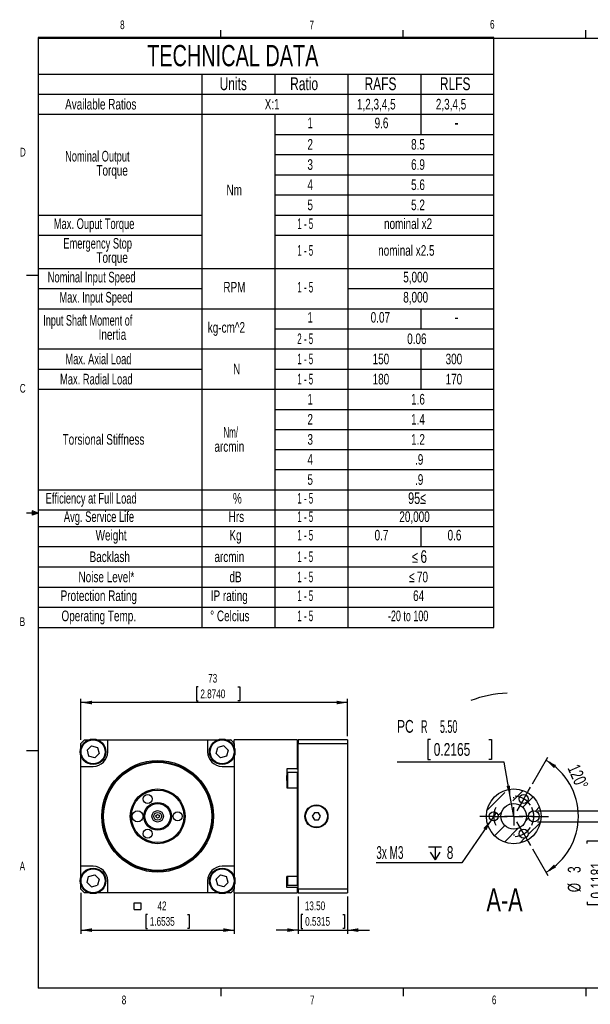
# Model space of a CAD drawing. Extents: x 11 to 421, y 5 to 275.
# Tile 1 of 8: x 11 to 167, y 6 to 275. Entities that reach past the tile are written whole.
import ezdxf
from ezdxf.enums import TextEntityAlignment as Align

# ---------------------------------------------------------------- set-up
doc = ezdxf.new("R2010")
doc.units = 0
doc.layers.get('0').update_dxf_attribs({"linetype": 'CONTINUOUS'})
doc.dimstyles.new('SLDDIMSTYLE0', dxfattribs={"dimtxt": 3.5, "dimasz": 3, "dimexe": 0, "dimexo": 0.0625, "dimgap": 0.875, "dimtad": 0, "dimtih": 1, "dimtoh": 1, "dimrnd": 1e-09, "dimzin": 12, "dimblk1": 'NONE', "dimsah": 1, "dimcen": 0, "dimazin": 3, "dimtfac": 1, "dimtmove": 0, "dimatfit": 3})
doc.dimstyles.new('SLDDIMSTYLE1', dxfattribs={"dimtxt": 3.5, "dimasz": 3, "dimexe": 0, "dimexo": 0.0625, "dimgap": 0.875, "dimtad": 0, "dimtih": 1, "dimtoh": 1, "dimrnd": 1e-09, "dimzin": 4, "dimsah": 1, "dimcen": 0, "dimazin": 3, "dimtfac": 1, "dimtofl": 0, "dimtmove": 0, "dimatfit": 3})
doc.dimstyles.new('SLDDIMSTYLE4', dxfattribs={"dimtxt": 2.38125, "dimasz": 3, "dimexe": 0, "dimexo": 0.0625, "dimgap": 0.595313, "dimtad": 1, "dimrnd": 1e-09, "dimzin": 4, "dimsah": 1, "dimcen": 0.09, "dimazin": 3, "dimtfac": 1, "dimtmove": 0, "dimatfit": 3})
doc.dimstyles.new('SLDDIMSTYLE6', dxfattribs={"dimtxt": 2.38125, "dimasz": 3, "dimexe": 0, "dimexo": 0.0625, "dimgap": 0.595313, "dimtad": 1, "dimrnd": 1e-09, "dimzin": 12, "dimsah": 1, "dimcen": 0.09, "dimazin": 3, "dimtfac": 1, "dimtofl": 0, "dimtmove": 0, "dimatfit": 3})
doc.dimstyles.new('SLDDIMSTYLE7', dxfattribs={"dimtxt": 3.5, "dimasz": 3, "dimexe": 0, "dimexo": 0.0625, "dimgap": 0.875, "dimtad": 1, "dimzin": 12, "dimsah": 1, "dimcen": 0.09, "dimazin": 3, "dimtfac": 1, "dimtofl": 0, "dimtmove": 0, "dimatfit": 3})
doc.dimstyles.new('SLDDIMSTYLE8', dxfattribs={"dimtxt": 3.5, "dimasz": 3, "dimexe": 0, "dimexo": 0.0625, "dimgap": 0.875, "dimtad": 1, "dimrnd": 1e-09, "dimzin": 12, "dimsah": 1, "dimcen": 0.09, "dimazin": 3, "dimtfac": 1, "dimtmove": 0, "dimatfit": 3})

# ---------------------------------------------------------------- blocks, each defined once
blk = doc.blocks.new('SW_TABLEANNOTATION_1')
at = {"color": 0, "linetype": 'CONTINUOUS'}
for p, q in [((0, 0), (0, -161.6)), ((124.88, 0), (0, 0)), ((124.88, -161.6), (124.88, 0)), ((0, -10), (124.88, -10)), ((44.88, -10), (44.88, -161.6)), ((64.88, -10), (64.88, -15.53)), ((84.88, -10), (84.88, -161.6)), ((104.88, -10), (104.88, -26.53)), ((0, -15.53), (124.88, -15.53)), ((0, -21.03), (124.88, -21.03)), ((64.88, -21.03), (64.88, -161.6)), ((64.88, -26.53), (124.88, -26.53)), ((64.88, -32.05), (124.88, -32.05)), ((64.88, -37.58), (124.88, -37.58)), ((64.88, -43.1), (124.88, -43.1)), ((0, -48.63), (44.88, -48.63)), ((64.88, -48.63), (124.88, -48.63)), ((0, -54.15), (44.88, -54.15)), ((64.88, -54.15), (124.88, -54.15)), ((0, -63.27), (124.88, -63.27)), ((0, -68.77), (44.88, -68.77)), ((84.88, -68.77), (124.88, -68.77)), ((0, -74.29), (124.88, -74.29)), ((104.88, -74.29), (104.88, -79.79)), ((64.88, -79.79), (124.88, -79.79)), ((0, -85.32), (124.88, -85.32)), ((104.88, -85.32), (104.88, -96.37)), ((0, -90.84), (44.88, -90.84)), ((64.88, -90.84), (124.88, -90.84)), ((0, -96.37), (124.88, -96.37)), ((64.88, -101.87), (124.88, -101.87)), ((64.88, -107.37), (124.88, -107.37)), ((64.88, -112.87), (124.88, -112.87)), ((64.88, -118.37), (124.88, -118.37)), ((0, -123.87), (124.88, -123.87)), ((0, -129.37), (124.88, -129.37)), ((0, -133.95), (124.88, -133.95)), ((104.88, -133.95), (104.88, -139.48)), ((0, -139.48), (124.88, -139.48)), ((0, -145.05), (124.88, -145.05)), ((0, -150.55), (124.88, -150.55)), ((0, -156.08), (124.88, -156.08)), ((0, -161.6), (124.88, -161.6))]:
    blk.add_line(p, q, dxfattribs=at)
for s, height, width, p in [('TECHNICAL DATA', 5.8208, 0.7, (29.89, -9.6)), ('Units', 3.5, 0.7, (49.75, -15.46)), ('Ratio', 3.5, 0.7, (69.07, -15.46)), ('RAFS', 3.5, 0.7, (89.44, -15.46)), ('RLFS', 3.5, 0.7, (110.08, -15.46)), ('Available Ratios', 2.9104, 0.7, (7.42, -20.58)), ('X:1', 2.91, 0.7, (62.09, -20.58)), ('1,2,3,4,5', 2.91, 0.7, (87.36, -20.58)), ('2,3,4,5', 2.91, 0.7, (108.97, -20.58)), ('1', 2.91, 0.7, (73.8, -25.72)), ('9.6', 2.91, 0.7, (92.19, -25.72)), ('-', 3.5, 0.7, (114.1, -26.04)), ('2', 2.91, 0.7, (73.8, -31.59)), ('8.5', 2.91, 0.7, (102.19, -31.59)), ('Nominal Output ', 2.9104, 0.653333, (7.41, -34.83)), ('Torque', 2.91, 0.7, (15.99, -38.71)), ('3', 2.91, 0.7, (73.8, -37.12)), ('6.9', 2.91, 0.7, (102.19, -37.12)), ('Nm', 2.91, 0.7, (51.62, -44.09)), ('4', 2.91, 0.7, (73.8, -42.65)), ('5.6', 2.91, 0.7, (102.19, -42.65)), ('5', 2.91, 0.7, (73.8, -48.17)), ('5.2', 2.91, 0.7, (102.19, -48.17)), ('Max. Ouput Torque', 2.9104, 0.658824, (4.31, -53.33)), ('1 - 5', 2.91, 0.56, (71.01, -53.33)), ('nominal x2', 2.91, 0.7, (94.78, -53.33)), ('Emergency Stop ', 2.9104, 0.653333, (6.94, -58.71)), ('nominal x2.5', 2.9104, 0.7, (93.17, -60.65)), ('Torque', 2.91, 0.7, (15.99, -62.59)), ('1 - 5', 2.91, 0.56, (71.01, -60.65)), ('Nominal Input Speed', 2.9104, 0.663158, (2.63, -67.96)), ('5,000', 2.91, 0.7, (100.04, -67.96)), ('RPM', 2.91, 0.7, (50.77, -70.72)), ('1 - 5', 2.91, 0.56, (71.01, -70.72)), ('Max. Input Speed', 2.9104, 0.65625, (5.86, -73.47)), ('8,000', 2.91, 0.7, (100.04, -73.47)), ('1', 2.91, 0.7, (73.8, -78.98)), ('0.07', 2.91, 0.7, (91.12, -78.98)), ('Input Shaft Moment of ', 2.9104, 0.636364, (1.45, -79.8)), ('kg-cm^ 2', 2.91, 0.7, (46.5, -81.74)), ('-', 3.5, 0.7, (114.1, -79.3)), ('Inertia', 2.91, 0.7, (16.6, -83.68)), ('2 - 5', 2.91, 0.56, (71.01, -84.86)), ('0.06', 2.91, 0.7, (101.12, -84.86)), ('Max. Axial Load', 2.9104, 0.653333, (7.5, -90.39)), ('1 - 5', 2.91, 0.56, (71.01, -90.39)), ('150', 2.91, 0.7, (91.65, -90.39)), ('300', 2.91, 0.7, (111.65, -90.39)), ('N', 2.91, 0.7, (53.44, -93.15)), ('Max. Radial Load', 2.9104, 0.65625, (6.03, -95.91)), ('1 - 5', 2.91, 0.56, (71.01, -95.91)), ('180', 2.91, 0.7, (91.65, -95.91)), ('170', 2.91, 0.7, (111.65, -95.91)), ('1', 2.91, 0.7, (73.8, -101.42)), ('1.6', 2.91, 0.7, (102.19, -101.42)), ('2', 2.91, 0.7, (73.8, -106.92)), ('1.4', 2.91, 0.7, (102.19, -106.92)), ('Nm/  ', 2.91, 0.56, (50.78, -110.48)), ('Torsional Stiffness', 2.9104, 0.7, (6.74, -112.42)), ('arcmin', 2.91, 0.7, (48.32, -114.36)), ('3', 2.91, 0.7, (73.8, -112.42)), ('1.2', 2.91, 0.7, (102.19, -112.42)), ('4', 2.91, 0.7, (73.8, -117.92)), ('.9', 2.91, 0.7, (103.27, -117.92)), ('5', 2.91, 0.7, (73.8, -123.42)), ('.9', 2.91, 0.7, (103.27, -123.42)), ('Efficiency at Full Load', 2.9104, 0.654348, (2.1, -128.56)), ('%', 2.91, 0.7, (53.38, -128.56)), ('1 - 5', 2.91, 0.56, (71.01, -128.56)), ('95≤', 3.175, 0.7, (101.37, -128.74)), ('Avg. Service Life', 2.9104, 0.658824, (7.07, -133.6)), ('Hrs', 2.91, 0.7, (52.22, -133.6)), ('1 - 5', 2.91, 0.56, (71.01, -133.6)), ('20,000', 2.91, 0.7, (98.97, -133.6)), ('Weight', 2.91, 0.7, (15.78, -138.66)), ('Kg', 2.91, 0.7, (52.43, -138.66)), ('1 - 5', 2.91, 0.56, (71.01, -138.66)), ('0.7', 2.91, 0.7, (92.19, -138.66)), ('0.6', 2.91, 0.7, (112.19, -138.66)), ('Backlash', 2.91, 0.7, (14.12, -144.57)), ('arcmin', 2.91, 0.7, (48.32, -144.57)), ('1 - 5', 2.91, 0.56, (71.01, -144.57)), ('≤', 3.17, 0.7, (102.45, -144.84)), ('6', 3.44, 0.7, (104.77, -144.95)), ('Noise Level*', 2.9104, 0.7, (11.09, -150.11)), ('dB', 2.91, 0.7, (52.44, -150.11)), ('1 - 5', 2.91, 0.56, (71.01, -150.11)), ('≤', 2.91, 0.7, (101.66, -150.09)), ('70', 2.91, 0.7, (103.79, -150.12)), ('Protection Rating', 2.9104, 0.7, (6.19, -155.25)), ('IP rating', 2.91, 0.7, (47.31, -155.25)), ('1 - 5', 2.91, 0.56, (71.01, -155.25)), ('64', 2.91, 0.7, (102.73, -155.25)), ('Operating Temp.', 2.9104, 0.7, (6.42, -160.78)), ('%%d', 2.91, 0.7, (47.15, -160.78)), ('Celcius', 2.91, 0.7, (49, -160.78)), ('1 - 5', 2.91, 0.56, (71.01, -160.78)), ('-20 to 100', 2.91, 0.63, (95.86, -160.78))]:
    blk.add_text(s, height=height, dxfattribs=dict(at, width=width)).set_placement(p, align=Align.BOTTOM_LEFT)
blk = doc.blocks.new('*D32')
at = {"color": 7, "linetype": 'CONTINUOUS'}
for p, q in [((87.12, 35.08), (87.12, 24.91)), ((100.62, 35.08), (100.62, 24.91)), ((88.41, 30.17), (87.93, 30.17)), ((87.93, 30.17), (87.93, 26.39)), ((99.3, 30.17), (99.78, 30.17)), ((99.78, 30.17), (99.78, 26.39)), ((87.12, 25.91), (81.12, 25.91)), ((87.12, 25.91), (100.62, 25.91)), ((87.93, 26.39), (88.41, 26.39)), ((99.78, 26.39), (99.3, 26.39)), ((100.62, 25.91), (106.62, 25.91))]:
    blk.add_line(p, q, dxfattribs=at)
for points in [[(87.12, 25.91), (84.12, 26.41), (84.12, 25.41)], [(100.62, 25.91), (103.62, 25.41), (103.62, 26.41)]]:
    blk.add_solid(points, dxfattribs=at)
at = {"color": 7, "linetype": 'CONTINUOUS', "width": 0.7}
for s, p in [('13.50', (88.93, 30.66, -2.65)), ('0.5315', (89.02, 26.39, -2.65))]:
    blk.add_text(s, height=2.381, dxfattribs=at).set_placement(p, align=Align.BOTTOM_LEFT)
blk = doc.blocks.new('SW_SYMBOL_MOD_BOX')
at = {"color": 0, "linetype": 'CONTINUOUS'}
for p, q in [((200, 200), (200, 800)), ((200, 800), (800, 800)), ((200, 200), (800, 200)), ((800, 800), (800, 200))]:
    blk.add_line(p, q, dxfattribs=at)
blk = doc.blocks.new('*D33')
at = {"color": 7, "linetype": 'CONTINUOUS'}
for p, q in [((27.62, 36.08), (27.62, 24.91)), ((69.62, 36.08), (69.62, 24.91)), ((45.87, 30.17), (45.38, 30.17)), ((45.38, 30.17), (45.38, 26.39)), ((56.75, 30.17), (57.23, 30.17)), ((57.23, 30.17), (57.23, 26.39)), ((27.62, 25.91), (69.62, 25.91)), ((45.38, 26.39), (45.87, 26.39)), ((57.23, 26.39), (56.75, 26.39))]:
    blk.add_line(p, q, dxfattribs=at)
for points in [[(27.62, 25.91), (30.62, 25.41), (30.62, 26.41)], [(69.62, 25.91), (66.62, 26.41), (66.62, 25.41)]]:
    blk.add_solid(points, dxfattribs=at)
at = {"color": 7, "linetype": 'CONTINUOUS', "xscale": 0.0030416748, "yscale": 0.0030416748, "zscale": 0.0030416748}
blk.add_blockref('SW_SYMBOL_MOD_BOX', (41.62, 30.99), dxfattribs=at)
at = {"color": 7, "linetype": 'CONTINUOUS', "width": 0.7}
for s, p in [('42', (48.58, 30.66, -2.65)), ('1.6535', (46.47, 26.39, -2.65))]:
    blk.add_text(s, height=2.381, dxfattribs=at).set_placement(p, align=Align.BOTTOM_LEFT)
blk = doc.blocks.new('*D34')
at = {"color": 7, "linetype": 'CONTINUOUS'}
for p, q in [((59.73, 92.53), (59.25, 92.53)), ((59.25, 92.53), (59.25, 88.74)), ((70.61, 92.53), (71.1, 92.53)), ((71.1, 92.53), (71.1, 88.74)), ((27.62, 78.08), (27.62, 89.26)), ((100.62, 79.08), (100.62, 89.26)), ((100.62, 88.26), (27.62, 88.26)), ((59.25, 88.74), (59.73, 88.74)), ((71.1, 88.74), (70.61, 88.74))]:
    blk.add_line(p, q, dxfattribs=at)
for points in [[(27.62, 88.26), (30.62, 87.76), (30.62, 88.76)], [(100.62, 88.26), (97.62, 88.76), (97.62, 87.76)]]:
    blk.add_solid(points, dxfattribs=at)
at = {"color": 7, "linetype": 'CONTINUOUS', "width": 0.7}
for s, p in [('73', (62.45, 93.01, -2.65)), ('2.8740', (60.33, 88.74, -2.65))]:
    blk.add_text(s, height=2.381, dxfattribs=at).set_placement(p, align=Align.BOTTOM_LEFT)
blk = doc.blocks.new('*D35')
at = {"color": 7, "linetype": 'CONTINUOUS'}
for p, q in [((151.28, 65.96), (155.51, 73.29)), ((151.28, 48.21), (155.51, 40.88))]:
    blk.add_line(p, q, dxfattribs=at)
blk.add_arc((146.15, 57.08), 17.71, 300, 60, dxfattribs=at)
for points in [[(155.01, 72.42), (157.19, 70.3), (157.76, 71.12)], [(155.01, 41.75), (157.76, 43.05), (157.19, 43.87)]]:
    blk.add_solid(points, dxfattribs=at)
at = {"color": 7, "linetype": 'CONTINUOUS', "width": 0.7}
blk.add_text('120°', height=3.5, rotation=-66.2908, dxfattribs=at).set_placement((159.86, 69.91, 34.04), align=Align.BOTTOM_LEFT)
blk = doc.blocks.new('*D36')
at = {"color": 7, "linetype": 'CONTINUOUS'}
for p, q in [((172.5, 58.58), (172.5, 64.58)), ((152.65, 58.58), (173.5, 58.58)), ((172.5, 58.58), (172.5, 55.58)), ((152.65, 55.58), (173.5, 55.58)), ((172.5, 55.58), (172.5, 32.4)), ((166.24, 49.65), (166.24, 50.36)), ((166.24, 50.36), (171.79, 50.36)), ((171.79, 50.36), (171.79, 49.65)), ((166.24, 33.65), (166.24, 32.94)), ((166.24, 32.94), (171.79, 32.94)), ((171.79, 32.94), (171.79, 33.65))]:
    blk.add_line(p, q, dxfattribs=at)
for points in [[(172.5, 58.58), (173, 61.58), (172, 61.58)], [(172.5, 55.58), (172, 52.58), (173, 52.58)]]:
    blk.add_solid(points, dxfattribs=at)
at = {"color": 7, "linetype": 'CONTINUOUS', "width": 0.7}
for s, p in [('3', (165.53, 41.57, 34.04)), ('0.1181', (171.79, 34.54, 34.04)), ('%%c', (165.53, 36.29, 34.04))]:
    blk.add_text(s, height=3.5, rotation=90, dxfattribs=at).set_placement(p, align=Align.BOTTOM_LEFT)
blk = doc.blocks.new('SW_SYMBOL_HOLE_DEPTH')
at = {"color": 0, "linetype": 'CONTINUOUS'}
for p, q in [((0, 875), (800, 875)), ((400, 875), (400, 75)), ((100, 555), (400, 75)), ((700, 555), (400, 75))]:
    blk.add_line(p, q, dxfattribs=at)
blk = doc.blocks.new('*D37')
at = {"color": 7, "linetype": 'CONTINUOUS'}
for p, q in [((141.36, 58.12), (139.95, 56.05)), ((139.95, 56.05), (131.98, 44.31)), ((131.98, 44.31), (108.52, 44.31))]:
    blk.add_line(p, q, dxfattribs=at)
blk.add_solid([(139.95, 56.05), (137.85, 53.85), (138.68, 53.29)], dxfattribs=at)
at = {"color": 7, "linetype": 'CONTINUOUS', "xscale": 0.0044707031, "yscale": 0.0044707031, "zscale": 0.0044707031}
blk.add_blockref('SW_SYMBOL_HOLE_DEPTH', (122.81, 44.79), dxfattribs=at)
at = {"color": 7, "linetype": 'CONTINUOUS'}
for s, width, p in [('3x M3 ', 0.583333, (108.52, 44.36, 34.04)), ('8', 0.7, (127.81, 44.36, 34.04))]:
    blk.add_text(s, height=3.5, dxfattribs=dict(at, width=width)).set_placement(p, align=Align.BOTTOM_LEFT)
blk = doc.blocks.new('_NONE')
blk = doc.blocks.new('*D38')
at = {"color": 7, "linetype": 'CONTINUOUS'}
for p, q in [((123.35, 78.17), (122.64, 78.17)), ((122.64, 78.17), (122.64, 72.61)), ((139.35, 78.17), (140.06, 78.17)), ((140.06, 78.17), (140.06, 72.61)), ((143.54, 71.9), (114.2, 71.9)), ((122.64, 72.61), (123.35, 72.61)), ((140.06, 72.61), (139.35, 72.61)), ((145.2, 62.5), (143.54, 71.9)), ((146.15, 57.08), (145.2, 62.5))]:
    blk.add_line(p, q, dxfattribs=at)
blk.add_arc((146.15, 57.08), 33.83, 93.0913, 110.3226, dxfattribs=at)
blk.add_solid([(145.2, 62.5), (145.17, 65.54), (144.18, 65.37)], dxfattribs=at)
for s, width, p in [('PC', 0.7, (114.2, 78.93, 34.04)), ('R     5.50', 0.525, (120.76, 78.88, 34.04)), ('0.2165', 0.7, (124.24, 72.61, 34.04))]:
    blk.add_text(s, height=3.5, dxfattribs=dict(at, width=width)).set_placement(p, align=Align.BOTTOM_LEFT)
blk = doc.blocks.new('SW_CENTERMARKSYMBOL_4')
at = {"color": 0, "linetype": 'CONTINUOUS'}
for p, q in [((0, 9.53), (1.25, 11.69)), ((1.25, 11.69), (1.87, 12.77)), ((-2.75, 9.76), (-2.75, 10.01)), ((0, 9.53), (-1.25, 7.36)), ((-2.75, 4.76), (-2.75, 7.26)), ((-1.25, 7.36), (-1.87, 6.28)), ((-10.75, 4.76), (-12, 4.76)), ((-8.25, 4.76), (-10.75, 4.76)), ((-8.25, 4.76), (-5.75, 4.76)), ((-7.75, 4.76), (-8, 4.76)), ((-5.75, 4.76), (-4.5, 4.76)), ((-2.75, 4.76), (-5.25, 4.76)), ((-2.75, 4.76), (-2.75, 2.26)), ((-2.75, 4.76), (-0.25, 4.76)), ((-1.25, 2.17), (-1.87, 3.25)), ((0.25, 4.76), (-1.25, 4.76)), ((2.75, 4.76), (0.25, 4.76)), ((2.25, 4.76), (2.5, 4.76)), ((2.75, 4.76), (5.25, 4.76)), ((5.25, 4.76), (6.75, 4.76)), ((0, 0), (-1.25, 2.17)), ((0, 0), (1.25, -2.17)), ((-2.75, -0.24), (-2.75, -0.49)), ((1.25, -2.17), (1.87, -3.25))]:
    blk.add_line(p, q, dxfattribs=at)
for start, end in [(60, 86.0435), (33.9565, 60), (153.9565, 180), (0, 26.0435), (180, 206.0435), (333.9565, 0), (273.9565, 300), (300, 326.0435)]:
    blk.add_arc((-2.75, 4.76), 5.5, start, end, dxfattribs=at)

msp = doc.modelspace()

# ---------------------------------------------------------------- linework, layer by layer
at = {"color": 7, "linetype": 'CONTINUOUS'}
for p, q in [((15.907, 270.309), (415.957, 270.309)), ((15.907, 270.309), (15.907, 9.959)), ((65.907, 270.309), (65.907, 272.463)), ((115.913, 270.309), (115.913, 272.463)), ((165.919, 270.309), (165.919, 272.463)), ((15.907, 205.221), (12.732, 205.221)), ((14.2, 140.744), (14.2, 139.56)), ((15.907, 140.134), (14.2, 140.744)), ((15.907, 140.134), (14.2, 140.363)), ((15.907, 140.134), (12.732, 140.134)), ((15.907, 140.134), (14.2, 139.872)), ((15.907, 140.134), (14.2, 139.56)), ((27.617, 75.863), (27.617, 77.084)), ((28.617, 78.084), (29.838, 78.084)), ((29.266, 75.21), (30.491, 76.435)), ((30.491, 76.435), (32.164, 75.986)), ((32.04, 78.084), (34.939, 78.084)), ((32.164, 75.986), (32.612, 74.313)), ((34.939, 74.762), (34.939, 78.084)), ((34.939, 78.084), (62.295, 78.084)), ((62.295, 78.084), (62.295, 74.762)), ((62.295, 78.084), (65.194, 78.084)), ((64.622, 74.313), (65.07, 75.986)), ((66.743, 76.435), (65.07, 75.986)), ((66.743, 76.435), (67.968, 75.21)), ((67.396, 78.084), (68.617, 78.084)), ((86.817, 78.084), (69.617, 78.084)), ((69.617, 77.084), (69.617, 78.084)), ((69.617, 77.084), (69.617, 75.863)), ((87.117, 77.784), (86.817, 78.084)), ((86.817, 78.084), (86.817, 70.074)), ((100.617, 78.084), (87.117, 78.084)), ((87.117, 78.084), (87.117, 77.084)), ((87.117, 37.084), (87.117, 77.084)), ((87.117, 77.084), (100.617, 77.084)), ((100.617, 78.084), (100.617, 77.084)), ((100.617, 77.084), (100.617, 37.084)), ((15.907, 75.046), (12.732, 75.046)), ((27.617, 70.762), (27.617, 73.661)), ((29.266, 75.21), (29.715, 73.537)), ((31.388, 73.089), (29.715, 73.537)), ((32.612, 74.313), (31.388, 73.089)), ((65.846, 73.089), (64.622, 74.313)), ((67.52, 73.537), (65.846, 73.089)), ((67.968, 75.21), (67.52, 73.537)), ((69.617, 73.661), (69.617, 70.762)), ((27.617, 43.406), (27.617, 70.762)), ((27.617, 70.762), (30.939, 70.762)), ((66.295, 70.762), (69.617, 70.762)), ((69.617, 70.762), (69.617, 43.406)), ((86.817, 70.074), (84.017, 70.074)), ((84.017, 70.074), (84.017, 68.236)), ((84.217, 69.134), (84.017, 68.934)), ((84.017, 66.918), (84.017, 68.236)), ((86.817, 69.134), (84.217, 69.134)), ((84.217, 69.134), (84.217, 64.878)), ((86.817, 70.074), (87.117, 69.923)), ((87.017, 68.934), (86.817, 69.134)), ((86.817, 69.134), (86.817, 64.878)), ((87.017, 68.934), (87.017, 64.771)), ((84.017, 66.918), (84.017, 64.878)), ((84.017, 64.878), (86.817, 64.878)), ((86.817, 64.878), (86.817, 40.584)), ((86.817, 64.878), (87.117, 64.727)), ((138.842, 58.752), (143.728, 63.637)), ((145.912, 61.331), (148.714, 64.134)), ((148.629, 59.559), (151.458, 62.387)), ((144.951, 60.37), (145.049, 60.468)), ((152.082, 58.522), (153.204, 59.643)), ((91.54, 58.084), (90.962, 57.084)), ((90.962, 57.084), (91.54, 56.084)), ((92.694, 58.084), (91.54, 58.084)), ((93.272, 57.084), (92.694, 58.084)), ((92.694, 56.084), (93.272, 57.084)), ((141.885, 57.304), (142.868, 58.287)), ((149.441, 55.88), (150.217, 56.656)), ((91.54, 56.084), (92.694, 56.084)), ((140.851, 51.781), (143.68, 54.609)), ((150.131, 52.08), (153.467, 55.416)), ((143.595, 50.034), (147.358, 53.797)), ((147.823, 49.772), (149.145, 51.094)), ((30.939, 43.406), (27.617, 43.406)), ((27.617, 40.507), (27.617, 43.406)), ((69.617, 43.406), (66.295, 43.406)), ((69.617, 43.406), (69.617, 40.507)), ((29.266, 38.958), (29.715, 40.631)), ((29.715, 40.631), (31.388, 41.079)), ((31.388, 41.079), (32.612, 39.854)), ((64.622, 39.854), (65.846, 41.079)), ((65.846, 41.079), (67.52, 40.631)), ((67.968, 38.958), (67.52, 40.631)), ((86.817, 40.584), (84.017, 40.584)), ((84.017, 39.29), (84.017, 40.584)), ((84.217, 40.584), (84.217, 38.262)), ((86.817, 40.584), (87.117, 40.846)), ((86.817, 40.584), (86.817, 38.262)), ((87.017, 40.757), (87.017, 38.462)), ((27.617, 37.084), (27.617, 38.305)), ((30.491, 37.733), (29.266, 38.958)), ((30.491, 37.733), (32.164, 38.181)), ((32.612, 39.854), (32.164, 38.181)), ((34.939, 36.084), (34.939, 39.406)), ((62.295, 39.406), (62.295, 36.084)), ((65.07, 38.181), (64.622, 39.854)), ((66.743, 37.733), (65.07, 38.181)), ((67.968, 38.958), (66.743, 37.733)), ((69.617, 38.305), (69.617, 37.084)), ((84.017, 38.529), (84.017, 39.29)), ((84.017, 37.584), (84.017, 38.529)), ((84.017, 38.462), (84.217, 38.262)), ((84.217, 38.262), (86.817, 38.262)), ((86.817, 38.262), (87.017, 38.462)), ((86.817, 37.584), (87.117, 37.846)), ((29.838, 36.084), (28.617, 36.084)), ((34.939, 36.084), (32.04, 36.084)), ((62.295, 36.084), (34.939, 36.084)), ((65.194, 36.084), (62.295, 36.084)), ((68.617, 36.084), (67.396, 36.084)), ((69.617, 36.084), (69.617, 37.084)), ((69.617, 36.084), (86.817, 36.084)), ((86.817, 37.584), (84.017, 37.584)), ((86.817, 37.584), (86.817, 36.084)), ((86.817, 36.084), (87.117, 36.384)), ((100.617, 37.084), (87.117, 37.084)), ((87.117, 37.084), (87.117, 36.084)), ((87.117, 36.084), (100.617, 36.084)), ((100.617, 37.084), (100.617, 36.084)), ((415.957, 9.959), (15.907, 9.959)), ((65.907, 9.959), (65.907, 7.805)), ((115.913, 9.959), (115.913, 7.805)), ((165.919, 9.959), (165.919, 7.805))]:
    msp.add_line(p, q, dxfattribs=at)
at = {"color": 8, "linetype": 'CONTINUOUS'}
for p, q in [((87.117, 68.932), (87.017, 68.932)), ((87.017, 39.562), (87.117, 39.562))]:
    msp.add_line(p, q, dxfattribs=at)
at = {"color": 7, "linetype": 'CONTINUOUS'}
for centre, radius in [((30.939, 74.762), 3.5), ((66.295, 74.762), 3.5), ((30.939, 74.762), 3.3), ((66.295, 74.762), 3.3), ((48.617, 57.084), 15.3), ((48.617, 57.084), 15), ((48.617, 57.084), 14.8), ((48.617, 57.084), 7.5), ((48.617, 57.084), 7.2), ((45.867, 61.847), 1.25), ((146.154, 57.084), 7.5), ((148.904, 61.847), 1.25), ((48.617, 57.084), 3.8), ((48.617, 57.084), 3.5), ((92.117, 57.084), 3.15), ((92.117, 57.084), 3), ((146.154, 57.084), 3.5), ((43.117, 57.084), 1.5), ((48.617, 57.084), 1.575), ((48.617, 57.084), 1.055), ((48.617, 57.084), 0.5), ((54.117, 57.084), 1.25), ((140.654, 57.084), 1.25), ((151.654, 57.084), 1.5), ((45.867, 52.321), 1.25), ((148.904, 52.321), 1.25), ((30.939, 39.406), 3.5), ((30.939, 39.406), 3.3), ((66.295, 39.406), 3.5), ((66.295, 39.406), 3.3)]:
    msp.add_circle(centre, radius, dxfattribs=at)
for centre, radius, start, end in [((48.617, 57.084), 29, 133.60282, 136.39718), ((48.617, 57.084), 29, 43.60282, 46.39718), ((30.939, 74.762), 4, 270, 0), ((66.295, 74.762), 4, 180, 270), ((30.939, 39.406), 4, 0, 90), ((66.295, 39.406), 4, 90, 180), ((48.617, 57.084), 29, 223.60282, 226.39718), ((48.617, 57.084), 29, 313.60282, 316.39718)]:
    msp.add_arc(centre, radius, start, end, dxfattribs=at)

# ---------------------------------------------------------------- block references
for name, p in [('SW_TABLEANNOTATION_1', (15.851, 270.454)), ('SW_CENTERMARKSYMBOL_4', (148.904, 52.321))]:
    msp.add_blockref(name, p, dxfattribs=at)

# ---------------------------------------------------------------- texts
at = {"color": 7, "linetype": 'CONTINUOUS', "width": 0.7}
for s, height, p in [('8', 2.381, (38.331, 272.05)), ('6', 2.381, (139.667, 272.184)), ('7', 2.381, (90.195, 271.978)), ('D', 2.381, (10.887, 237.152)), ('C', 2.381, (10.854, 172.453)), ('B', 2.381, (10.831, 108.519)), ('A', 2.381, (10.821, 41.529)), ('A-A', 6.35, (138.691, 29.122)), ('8', 2.381, (38.78, 4.88)), ('7', 2.381, (90.359, 4.887)), ('6', 2.381, (140.178, 4.897))]:
    msp.add_text(s, height=height, dxfattribs=at).set_placement(p, align=Align.BOTTOM_LEFT)

# ---------------------------------------------------------------- dimensions: what is measured, and where the dimension line sits
at = {"color": 7, "linetype": 'CONTINUOUS'}
for base, p1, p2, dimstyle, picture, middle in [((27.617, 88.262), (100.617, 78.084), (27.617, 77.084), 'SLDDIMSTYLE6', '*D34', (65.172, 88.262)), ((100.617, 25.906), (87.117, 36.084), (100.617, 36.084), 'SLDDIMSTYLE4', '*D32', (93.854, 25.906))]:
    dim = msp.add_linear_dim(base=base, p1=p1, p2=p2, dimstyle=dimstyle, dxfattribs=at)
    dim.commit()
    dim.dimension.update_dxf_attribs({"geometry": picture, "text_midpoint": middle, "dimtype": 160})
dim = msp.add_radius_dim(center=(146.154, 57.084), mpoint=(145.198, 62.5), text='PCR     <>', dimstyle='SLDDIMSTYLE1', dxfattribs=at)
dim.commit()
dim.dimension.update_dxf_attribs({"geometry": '*D38', "text_midpoint": (128.076, 78.192), "dimtype": 164})
dim = msp.add_angular_dim_2l(base=(163.865, 57.084), line1=((147.029, 55.568), (150.779, 49.073)), line2=((150.779, 65.095), (147.029, 58.599)), dimstyle='SLDDIMSTYLE7', dxfattribs=at)
dim.commit()
dim.dimension.update_dxf_attribs({"geometry": '*D35', "text_midpoint": (162.37, 64.205), "dimtype": 162})
dim = msp.add_linear_dim(base=(172.503, 55.584), p1=(151.654, 58.584), p2=(151.654, 55.584), angle=90, text='%%c<>', dimstyle='SLDDIMSTYLE8', dxfattribs=at)
dim.commit()
dim.dimension.update_dxf_attribs({"geometry": '*D36', "text_midpoint": (172.503, 41.647), "dimtype": 160})
dim = msp.add_diameter_dim_2p(p1=(141.356, 58.118), p2=(139.953, 56.05), text='3x M3 {\\fGDT;x}8', dimstyle='SLDDIMSTYLE0', override={"dimpost": '<>'}, dxfattribs=at)
dim.commit()
dim.dimension.update_dxf_attribs({"geometry": '*D37', "text_midpoint": (119.46, 47.112), "dimtype": 163})
dim = msp.add_linear_dim(base=(69.617, 25.906), p1=(27.617, 37.084), p2=(69.617, 37.084), text='{\\fGDT;o}<>', dimstyle='SLDDIMSTYLE6', dxfattribs=at)
dim.commit()
dim.dimension.update_dxf_attribs({"geometry": '*D33', "text_midpoint": (49.605, 25.906), "dimtype": 160})

doc.saveas('drawing.dxf')
